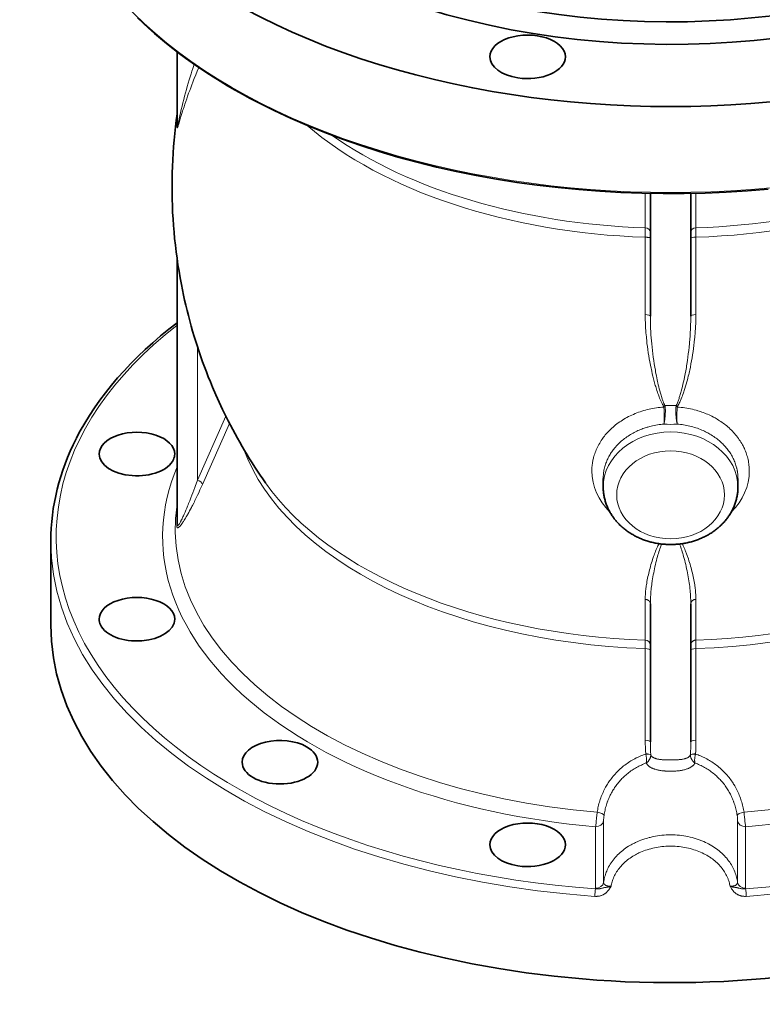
# Model space of a CAD drawing. Extents: x 140 to 961, y 46 to 839.
# Tile 8 of 10: x 719 to 857, y 535 to 718. Entities that reach past the tile are written whole.
import ezdxf

# ---------------------------------------------------------------- set-up
doc = ezdxf.new("R2010")
doc.units = 0

msp = doc.modelspace()

# ---------------------------------------------------------------- linework, layer by layer
at = {"color": 7, "lineweight": 35}
for p, q in [((748.7, 698.21), (748.7, 712.04)), ((836.5, 663.04), (836.5, 685.8)), ((844, 663.04), (844, 685.8)), ((748.7, 624.42), (748.7, 673.57)), ((725.25, 605.81), (725.25, 621.32)), ((836.5, 584.1), (836.5, 609.69)), ((844, 584.1), (844, 609.69))]:
    msp.add_line(p, q, dxfattribs=at)
at = {"color": 7, "lineweight": 13, "ltscale": 0.320763}
for p, q in [((835.55, 685.82), (835.55, 679.41)), ((844.94, 685.82), (844.94, 679.41))]:
    msp.add_line(p, q, dxfattribs=at)
at = {"color": 7, "lineweight": 13}
for p, q in [((835.55, 663.31), (835.55, 677.67)), ((844.94, 663.31), (844.94, 677.67)), ((752.45, 632.63), (752.45, 657.4)), ((757.74, 644.47), (752.45, 632.63)), ((758.43, 643.1), (753.39, 631.8)), ((835.55, 584.36), (835.55, 601.38)), ((844.95, 584.36), (844.94, 601.38)), ((826.33, 556.92), (826.33, 568.32)), ((827.82, 558.01), (827.82, 569.42)), ((852.67, 558.01), (852.67, 569.42)), ((854.17, 556.92), (854.17, 568.32))]:
    msp.add_line(p, q, dxfattribs=at)
at = {"color": 7, "lineweight": 35, "ltscale": 0.077702}
for p, q in [((827.75, 632.89), (827.75, 631.34)), ((852.75, 632.89), (852.75, 631.34))]:
    msp.add_line(p, q, dxfattribs=at)
at = {"color": 7, "lineweight": 13, "ltscale": 0.377679}
for p, q in [((835.55, 610.5), (835.55, 602.95)), ((844.94, 610.5), (844.94, 602.95))]:
    msp.add_line(p, q, dxfattribs=at)
at = {"color": 7, "lineweight": 13, "ltscale": 0.000589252}
msp.add_line((835.64, 581.81), (835.63, 581.82), dxfattribs=at)
at = {"color": 7, "lineweight": 13, "ltscale": 0.000192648}
for p, q in [((836.56, 581.67), (836.56, 581.67)), ((843.93, 581.67), (843.93, 581.67))]:
    msp.add_line(p, q, dxfattribs=at)
at = {"color": 7, "lineweight": 13, "ltscale": 0.000586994}
msp.add_line((844.86, 581.81), (844.86, 581.82), dxfattribs=at)
at = {"color": 7, "lineweight": 35}
for points in [[(858.37, 686.6), (854.49, 686.28), (850.59, 686.04), (846.68, 685.87), (842.76, 685.78), (838.84, 685.77), (834.93, 685.84), (831.01, 685.98), (827.11, 686.2), (823.23, 686.5), (819.36, 686.87), (815.52, 687.32), (811.71, 687.85), (807.93, 688.45), (804.18, 689.12), (800.48, 689.87), (796.83, 690.69), (793.22, 691.58), (789.67, 692.54), (786.18, 693.58), (782.75, 694.68), (779.39, 695.84), (776.1, 697.08), (772.89, 698.37), (769.75, 699.73), (766.69, 701.16), (763.72, 702.64), (762.27, 703.4), (760.84, 704.18), (759.43, 704.96), (758.04, 705.77), (756.69, 706.59), (755.35, 707.42), (754.04, 708.26), (752.75, 709.13), (751.5, 709.99), (750.26, 710.88), (749.05, 711.77), (747.87, 712.68), (746.72, 713.6), (745.58, 714.53), (744.49, 715.47), (743.41, 716.42), (742.37, 717.38), (741.35, 718.36)], [(748.7, 700.54), (748.54, 699.33), (748.39, 698.12), (748.25, 696.91), (748.14, 695.69), (748.03, 694.48), (747.95, 693.26), (747.88, 692.04), (747.82, 690.82), (747.78, 689.6), (747.76, 688.38), (747.75, 687.16), (747.75, 685.94), (747.77, 684.72), (747.81, 683.5), (747.86, 682.28), (747.93, 681.06), (748.02, 679.85), (748.12, 678.63), (748.23, 677.42), (748.36, 676.2), (748.51, 674.99), (748.67, 673.79), (748.84, 672.58), (749.04, 671.38), (749.25, 670.14), (749.48, 668.91), (749.68, 667.9), (749.89, 666.9), (750.09, 665.97), (750.31, 665.04), (750.54, 664.09), (750.78, 663.14), (751.03, 662.17), (751.3, 661.2), (751.57, 660.24), (751.86, 659.28), (752.15, 658.33), (752.46, 657.38), (752.77, 656.44), (753.09, 655.49), (753.43, 654.56), (753.77, 653.62), (754.12, 652.7), (754.48, 651.77), (754.86, 650.82), (755.25, 649.88), (755.87, 648.46), (756.48, 647.09), (757.12, 645.73), (757.78, 644.38), (758.17, 643.59), (758.58, 642.81), (759, 642.01), (759.43, 641.21), (759.87, 640.42), (760.31, 639.64), (760.76, 638.86), (761.21, 638.09), (761.68, 637.32), (762.15, 636.55), (762.62, 635.8), (763.1, 635.05), (763.59, 634.3), (764.09, 633.56), (764.59, 632.83), (765.09, 632.1)], [(852.75, 631.34), (852.74, 631.15), (852.74, 630.96), (852.73, 630.76), (852.71, 630.57), (852.7, 630.38), (852.67, 630.19), (852.65, 630), (852.62, 629.81), (852.58, 629.62), (852.55, 629.43), (852.5, 629.25), (852.46, 629.06), (852.41, 628.88), (852.36, 628.69), (852.3, 628.51), (852.24, 628.32), (852.18, 628.14), (852.11, 627.96), (852.04, 627.78), (851.96, 627.61), (851.88, 627.43), (851.8, 627.26), (851.71, 627.08), (851.63, 626.91), (851.53, 626.74), (851.44, 626.57), (851.34, 626.41), (851.24, 626.24), (851.13, 626.08), (851.02, 625.92), (850.91, 625.76), (850.8, 625.6), (850.68, 625.45), (850.56, 625.29), (850.43, 625.14), (850.31, 625), (850.18, 624.85), (850.05, 624.7), (849.91, 624.56), (849.77, 624.42), (849.63, 624.28), (849.49, 624.15), (849.35, 624.01), (849.2, 623.88), (849.05, 623.75), (848.9, 623.63), (848.74, 623.5), (848.59, 623.38), (848.43, 623.26), (848.27, 623.15), (848.11, 623.03), (847.94, 622.92), (847.77, 622.81), (847.6, 622.71), (847.43, 622.6), (847.26, 622.5), (847.09, 622.4), (846.91, 622.31), (846.73, 622.21), (846.55, 622.12), (846.37, 622.03), (846.19, 621.95), (846.01, 621.87), (845.82, 621.79), (845.63, 621.71), (845.45, 621.63), (845.26, 621.56), (845.07, 621.49), (844.87, 621.43), (844.68, 621.36), (844.49, 621.3), (844.29, 621.24), (844.1, 621.19), (843.9, 621.14), (843.7, 621.09), (843.5, 621.04), (843.3, 620.99), (843.1, 620.95), (842.9, 620.92), (842.7, 620.88), (842.5, 620.85), (842.29, 620.82), (842.09, 620.79), (841.89, 620.77), (841.68, 620.74), (841.48, 620.72), (841.27, 620.71), (841.07, 620.7), (840.86, 620.69), (840.66, 620.68), (840.45, 620.67), (840.25, 620.67), (840.04, 620.67), (839.83, 620.68), (839.63, 620.69), (839.42, 620.7), (839.22, 620.71), (839.01, 620.72), (838.81, 620.74), (838.61, 620.77), (838.4, 620.79), (838.2, 620.82), (838, 620.85), (837.79, 620.88), (837.59, 620.92), (837.39, 620.95), (837.19, 620.99), (836.99, 621.04), (836.79, 621.09), (836.59, 621.14), (836.4, 621.19), (836.2, 621.24), (836.01, 621.3), (835.81, 621.36), (835.62, 621.43), (835.43, 621.49), (835.24, 621.56), (835.05, 621.63), (834.86, 621.71), (834.67, 621.79), (834.48, 621.87), (834.3, 621.95), (834.12, 622.04), (833.93, 622.12), (833.75, 622.22), (833.58, 622.31), (833.4, 622.41), (833.22, 622.51), (833.05, 622.61), (832.88, 622.71), (832.71, 622.82), (832.55, 622.92), (832.38, 623.04), (832.22, 623.15), (832.06, 623.26), (831.9, 623.38), (831.75, 623.5), (831.59, 623.63), (831.44, 623.75), (831.29, 623.88), (831.14, 624.01), (831, 624.15), (830.86, 624.28), (830.72, 624.42), (830.58, 624.56), (830.45, 624.7), (830.31, 624.85), (830.18, 625), (830.06, 625.14), (829.93, 625.29), (829.81, 625.45), (829.7, 625.6), (829.58, 625.76), (829.47, 625.92), (829.36, 626.08), (829.26, 626.24), (829.15, 626.41), (829.05, 626.57), (828.96, 626.74), (828.87, 626.91), (828.78, 627.08), (828.69, 627.26), (828.61, 627.43), (828.53, 627.61), (828.46, 627.78), (828.38, 627.96), (828.32, 628.14), (828.25, 628.32), (828.19, 628.51), (828.13, 628.69), (828.08, 628.88), (828.03, 629.06), (827.99, 629.25), (827.95, 629.43), (827.91, 629.62), (827.87, 629.81), (827.84, 630), (827.82, 630.19), (827.8, 630.38), (827.78, 630.57), (827.76, 630.76), (827.75, 630.96), (827.75, 631.15), (827.75, 631.34)], [(829.2, 557.28), (829.17, 557.27), (829.14, 557.25), (829.12, 557.24), (829.11, 557.23), (829.09, 557.22), (829.08, 557.2), (829.07, 557.19), (829.06, 557.18), (829.06, 557.17), (829.05, 557.16), (829.05, 557.15), (829.04, 557.14), (829.04, 557.12), (829.04, 557.11), (829.04, 557.08), (829.04, 557.07), (829.04, 557.05), (829.05, 557.02)]]:
    msp.add_lwpolyline(points, dxfattribs=at)
at = {"color": 7, "lineweight": 13}
for points in [[(752.71, 709.15), (752.43, 708.47), (752.15, 707.79), (751.88, 707.12), (751.75, 706.78), (751.62, 706.45), (751.41, 705.92), (751.21, 705.4), (751.02, 704.88), (750.83, 704.36), (750.64, 703.85), (750.47, 703.35), (750.3, 702.85), (750.13, 702.36), (749.97, 701.87), (749.81, 701.39), (749.72, 701.1), (749.63, 700.81), (749.45, 700.23), (749.26, 699.62), (749.12, 699.15), (748.99, 698.7), (748.93, 698.49), (748.89, 698.39), (748.86, 698.29), (748.83, 698.2), (748.81, 698.14), (748.79, 698.08), (748.77, 698.04), (748.76, 698.01), (748.75, 697.99), (748.74, 697.98), (748.73, 697.97), (748.72, 697.96), (748.72, 697.96), (748.72, 697.96), (748.71, 697.96), (748.71, 697.96), (748.7, 697.97), (748.7, 697.97), (748.7, 697.99), (748.69, 698.01), (748.69, 698.03), (748.69, 698.07), (748.69, 698.11), (748.69, 698.16), (748.69, 698.24), (748.7, 698.33)], [(751.84, 709.75), (751.72, 709.36), (751.59, 708.98), (751.43, 708.46), (751.27, 707.96), (751.12, 707.45), (750.93, 706.84), (750.75, 706.24), (750.58, 705.64), (750.41, 705.05), (750.25, 704.46), (750.08, 703.83), (749.92, 703.2), (749.76, 702.58), (749.61, 701.96), (749.46, 701.36), (749.32, 700.77), (749.19, 700.19), (749.07, 699.62), (748.98, 699.23), (748.9, 698.86), (748.85, 698.63), (748.83, 698.51), (748.79, 698.34), (748.77, 698.27), (748.75, 698.2), (748.74, 698.17), (748.73, 698.14), (748.72, 698.13), (748.72, 698.13), (748.71, 698.13), (748.71, 698.13), (748.71, 698.13), (748.71, 698.13), (748.71, 698.13), (748.7, 698.14), (748.7, 698.16), (748.7, 698.18), (748.7, 698.21)], [(836.5, 677.54), (836.49, 677.55), (836.49, 677.56), (836.48, 677.57), (836.47, 677.57), (836.46, 677.58), (836.43, 677.59), (836.4, 677.6), (836.36, 677.6), (836.32, 677.61), (836.28, 677.62), (836.19, 677.63), (836.09, 677.64), (835.99, 677.65), (835.88, 677.66), (835.8, 677.66), (835.71, 677.67), (835.55, 677.67)], [(835.55, 663.31), (835.55, 662.81), (835.56, 662.32), (835.57, 661.82), (835.59, 661.33), (835.62, 660.84), (835.65, 660.34), (835.68, 659.95), (835.71, 659.56), (835.75, 659.17), (835.78, 658.87), (835.81, 658.58), (835.87, 657.99), (835.94, 657.41), (836.02, 656.83), (836.1, 656.25), (836.19, 655.68), (836.29, 655.11), (836.39, 654.53), (836.5, 653.96), (836.62, 653.39), (836.68, 653.11), (836.74, 652.83), (836.85, 652.35), (836.96, 651.87), (837.08, 651.39), (837.21, 650.91), (837.34, 650.44), (837.41, 650.2), (837.48, 649.96), (837.55, 649.73), (837.62, 649.5), (837.71, 649.22), (837.8, 648.95), (837.89, 648.68), (837.99, 648.41), (838.05, 648.23), (838.12, 648.06), (838.21, 647.82), (838.31, 647.59), (838.41, 647.35), (838.47, 647.22), (838.54, 647.08), (838.6, 646.96), (838.66, 646.84), (838.74, 646.67), (838.84, 646.51), (838.93, 646.34)], [(836.5, 663.04), (836.5, 662.75), (836.5, 662.47), (836.5, 662.17), (836.51, 661.88), (836.53, 661.31), (836.55, 660.73), (836.58, 660.16), (836.61, 659.59), (836.66, 659.02), (836.7, 658.45), (836.75, 657.88), (836.82, 657.26), (836.88, 656.64), (836.96, 656.03), (837.04, 655.42), (837.12, 654.81), (837.22, 654.2), (837.31, 653.6), (837.42, 652.99), (837.47, 652.69), (837.53, 652.39), (837.61, 651.99), (837.69, 651.59), (837.77, 651.19), (837.83, 650.91), (837.89, 650.64), (837.97, 650.28), (838.06, 649.92), (838.15, 649.56), (838.25, 649.16), (838.37, 648.76), (838.42, 648.55), (838.49, 648.35), (838.54, 648.16), (838.61, 647.97), (838.71, 647.66), (838.76, 647.5), (838.82, 647.34), (838.88, 647.19), (838.93, 647.05), (839.02, 646.85), (839.1, 646.65), (839.15, 646.55), (839.2, 646.45)], [(841.29, 646.45), (841.38, 646.62), (841.46, 646.8), (841.53, 646.98), (841.59, 647.12), (841.64, 647.26), (841.7, 647.42), (841.76, 647.58), (841.81, 647.75), (841.87, 647.92), (841.98, 648.25), (842.04, 648.47), (842.1, 648.68), (842.16, 648.9), (842.23, 649.12), (842.34, 649.55), (842.45, 649.98), (842.55, 650.41), (842.65, 650.85), (842.74, 651.28), (842.83, 651.72), (842.89, 652.02), (842.95, 652.31), (843.06, 652.91), (843.11, 653.21), (843.17, 653.52), (843.22, 653.84), (843.27, 654.15), (843.36, 654.78), (843.45, 655.41), (843.53, 656.04), (843.61, 656.67), (843.68, 657.31), (843.74, 657.94), (843.77, 658.26), (843.8, 658.58), (843.83, 658.89), (843.85, 659.21), (843.88, 659.63), (843.91, 660.06), (843.93, 660.48), (843.95, 660.99), (843.97, 661.5), (843.98, 662.01), (843.99, 662.52), (844, 663.04)], [(841.56, 646.34), (841.61, 646.43), (841.67, 646.52), (841.77, 646.71), (841.86, 646.9), (841.96, 647.08), (842.03, 647.23), (842.09, 647.38), (842.16, 647.53), (842.22, 647.69), (842.34, 647.99), (842.45, 648.26), (842.55, 648.53), (842.64, 648.8), (842.71, 649.01), (842.78, 649.22), (842.91, 649.62), (843.03, 650.02), (843.15, 650.42), (843.26, 650.83), (843.36, 651.19), (843.45, 651.55), (843.54, 651.91), (843.61, 652.19), (843.67, 652.46), (843.73, 652.74), (843.8, 653.02), (843.92, 653.59), (844.03, 654.16), (844.13, 654.72), (844.23, 655.3), (844.33, 655.87), (844.42, 656.45), (844.5, 657.02), (844.57, 657.6), (844.64, 658.19), (844.71, 658.77), (844.74, 659.06), (844.76, 659.35), (844.8, 659.79), (844.83, 660.23), (844.86, 660.67), (844.89, 661.12), (844.91, 661.66), (844.92, 661.94), (844.93, 662.21), (844.94, 662.58), (844.94, 662.94), (844.94, 663.31)], [(825.64, 634.32), (825.64, 634.55), (825.65, 634.78), (825.66, 635.01), (825.68, 635.24), (825.71, 635.47), (825.74, 635.7), (825.77, 635.92), (825.81, 636.12), (825.85, 636.32), (825.89, 636.52), (825.94, 636.72), (825.97, 636.85), (826.01, 636.98), (826.08, 637.24), (826.17, 637.5), (826.26, 637.75), (826.36, 638.01), (826.46, 638.26), (826.57, 638.51), (826.69, 638.76), (826.82, 639.01), (826.95, 639.25), (827.09, 639.49), (827.23, 639.73), (827.38, 639.97), (827.54, 640.2), (827.68, 640.4), (827.83, 640.6), (827.99, 640.8), (828.14, 640.99), (828.31, 641.19), (828.47, 641.37), (828.63, 641.54), (828.79, 641.71), (828.95, 641.87), (829.11, 642.03), (829.22, 642.14), (829.34, 642.24), (829.57, 642.45), (829.8, 642.65), (830.04, 642.85), (830.29, 643.04), (830.54, 643.22), (830.8, 643.41), (831.06, 643.58), (831.33, 643.75), (831.6, 643.92), (831.87, 644.08), (832.15, 644.23), (832.45, 644.39), (832.75, 644.54), (833.05, 644.68), (833.36, 644.82), (833.67, 644.95), (833.98, 645.08), (834.3, 645.2), (834.62, 645.31), (834.94, 645.41), (835.27, 645.51), (835.6, 645.61), (835.93, 645.7), (836.26, 645.78), (836.6, 645.85), (836.93, 645.92), (837.27, 645.98), (837.61, 646.03), (837.96, 646.08), (838.3, 646.12), (838.64, 646.15), (838.99, 646.18)], [(839.01, 643.01), (839.01, 643.04), (839.02, 643.13), (839.04, 643.25), (839.05, 643.38), (839.06, 643.52), (839.06, 643.66), (839.07, 643.77), (839.07, 643.88), (839.08, 644.11), (839.08, 644.35), (839.08, 644.59), (839.07, 644.78), (839.07, 644.98), (839.06, 645.17), (839.05, 645.31), (839.05, 645.44), (839.03, 645.71), (839.01, 645.95), (838.99, 646.18)], [(839.01, 643.01), (839.02, 643.04), (839.04, 643.13), (839.07, 643.25), (839.08, 643.34), (839.1, 643.42), (839.12, 643.51), (839.13, 643.6), (839.16, 643.79), (839.19, 643.98), (839.21, 644.18), (839.23, 644.38), (839.25, 644.59), (839.26, 644.81), (839.27, 645.03), (839.28, 645.24), (839.28, 645.45), (839.28, 645.64), (839.27, 645.83), (839.27, 646.01), (839.25, 646.18)], [(841.48, 643.01), (841.45, 643.13), (841.42, 643.25), (841.4, 643.38), (841.37, 643.52), (841.35, 643.67), (841.33, 643.82), (841.31, 643.92), (841.3, 644.03), (841.28, 644.24), (841.26, 644.46), (841.24, 644.67), (841.23, 644.89), (841.22, 645.09), (841.21, 645.3), (841.21, 645.49), (841.21, 645.68), (841.22, 645.85), (841.23, 646.02), (841.24, 646.18)], [(841.48, 643.01), (841.47, 643.13), (841.46, 643.25), (841.44, 643.39), (841.43, 643.54), (841.43, 643.69), (841.42, 643.81), (841.42, 643.93), (841.42, 644.06), (841.41, 644.19), (841.41, 644.44), (841.42, 644.7), (841.42, 644.95), (841.43, 645.22), (841.45, 645.48), (841.46, 645.73), (841.48, 645.96), (841.5, 646.18)], [(841.5, 646.18), (841.86, 646.15), (842.21, 646.12), (842.56, 646.08), (842.91, 646.03), (843.26, 645.97), (843.61, 645.91), (843.96, 645.84), (844.3, 645.76), (844.65, 645.67), (844.99, 645.58), (845.15, 645.54), (845.32, 645.49), (845.57, 645.41), (845.82, 645.33), (846.07, 645.24), (846.32, 645.15), (846.59, 645.05), (846.86, 644.94), (847.12, 644.83), (847.38, 644.71), (847.64, 644.59), (847.9, 644.46), (848.2, 644.31), (848.35, 644.23), (848.49, 644.15), (848.71, 644.03), (848.92, 643.9), (849.13, 643.77), (849.34, 643.64), (849.57, 643.49), (849.79, 643.33), (850.02, 643.18), (850.23, 643.01), (850.45, 642.85), (850.66, 642.68), (850.88, 642.49), (851.1, 642.29), (851.32, 642.09), (851.53, 641.89), (851.73, 641.68), (851.93, 641.47), (852.12, 641.25), (852.31, 641.03), (852.49, 640.81), (852.67, 640.59), (852.84, 640.36), (853, 640.12), (853.16, 639.89), (853.3, 639.66), (853.44, 639.43), (853.58, 639.19), (853.71, 638.95), (853.83, 638.7), (853.94, 638.46), (854.05, 638.21), (854.15, 637.96), (854.25, 637.71), (854.34, 637.45), (854.42, 637.2), (854.49, 636.94), (854.56, 636.68), (854.62, 636.42), (854.68, 636.16), (854.72, 635.9), (854.76, 635.64), (854.79, 635.38), (854.82, 635.11), (854.84, 634.85), (854.85, 634.58), (854.85, 634.32)], [(827.75, 632.89), (827.75, 633.12), (827.76, 633.34), (827.77, 633.57), (827.79, 633.79), (827.82, 634.01), (827.85, 634.23), (827.89, 634.46), (827.94, 634.68), (827.99, 634.9), (828.05, 635.12), (828.11, 635.33), (828.18, 635.55), (828.25, 635.77), (828.33, 635.98), (828.42, 636.19), (828.5, 636.39), (828.6, 636.59), (828.69, 636.78), (828.79, 636.97), (828.9, 637.16), (829.01, 637.35), (829.12, 637.54), (829.24, 637.72), (829.35, 637.89), (829.47, 638.06), (829.59, 638.22), (829.71, 638.38), (829.84, 638.54), (829.95, 638.67), (830.06, 638.8), (830.18, 638.93), (830.26, 639.02), (830.35, 639.12), (830.53, 639.3), (830.72, 639.48), (830.91, 639.66), (831.1, 639.84), (831.3, 640.01), (831.51, 640.17), (831.72, 640.33), (831.93, 640.49), (832.15, 640.65), (832.37, 640.8), (832.6, 640.94), (832.83, 641.08), (833.06, 641.22), (833.3, 641.35), (833.52, 641.47), (833.74, 641.58), (833.97, 641.69), (834.2, 641.8), (834.43, 641.9), (834.67, 642), (834.91, 642.09), (835.12, 642.17), (835.33, 642.25), (835.54, 642.32), (835.76, 642.39), (835.9, 642.43), (836.05, 642.47), (836.19, 642.52), (836.34, 642.56), (836.63, 642.63), (836.92, 642.7), (837.22, 642.76), (837.51, 642.82), (837.81, 642.87), (838.11, 642.91), (838.41, 642.95), (838.71, 642.99), (839.01, 643.01)], [(841.48, 643.01), (841.78, 642.99), (842.07, 642.95), (842.37, 642.92), (842.66, 642.87), (842.95, 642.82), (843.24, 642.77), (843.53, 642.71), (843.82, 642.64), (844.11, 642.57), (844.39, 642.49), (844.67, 642.41), (844.95, 642.32), (845.22, 642.23), (845.5, 642.13), (845.77, 642.02), (846.04, 641.91), (846.3, 641.8), (846.43, 641.74), (846.56, 641.67), (846.75, 641.58), (846.95, 641.48), (847.13, 641.38), (847.32, 641.28), (847.56, 641.15), (847.8, 641), (848.03, 640.86), (848.26, 640.71), (848.48, 640.55), (848.59, 640.47), (848.7, 640.39), (848.88, 640.25), (849.07, 640.1), (849.25, 639.96), (849.43, 639.8), (849.6, 639.65), (849.77, 639.49), (849.93, 639.33), (850.09, 639.16), (850.26, 638.99), (850.42, 638.81), (850.58, 638.62), (850.73, 638.44), (850.88, 638.25), (851.02, 638.06), (851.16, 637.86), (851.29, 637.66), (851.42, 637.47), (851.54, 637.26), (851.65, 637.06), (851.76, 636.85), (851.87, 636.65), (851.97, 636.44), (852.06, 636.22), (852.15, 636.01), (852.23, 635.79), (852.3, 635.58), (852.37, 635.36), (852.44, 635.14), (852.5, 634.92), (852.52, 634.81), (852.55, 634.69), (852.57, 634.58), (852.6, 634.47), (852.62, 634.36), (852.64, 634.25), (852.66, 634.1), (852.68, 633.95), (852.7, 633.8), (852.71, 633.62), (852.73, 633.44), (852.74, 633.25), (852.74, 633.07), (852.75, 632.89)], [(752.45, 632.63), (752.21, 631.95), (752.09, 631.61), (751.96, 631.27), (751.78, 630.78), (751.6, 630.28), (751.41, 629.8), (751.23, 629.31), (751.03, 628.79), (750.82, 628.28), (750.72, 628.03), (750.62, 627.78), (750.47, 627.41), (750.31, 627.04), (750.16, 626.68), (750, 626.33), (749.93, 626.15), (749.85, 625.98), (749.77, 625.82), (749.7, 625.67), (749.6, 625.46), (749.5, 625.26), (749.4, 625.06), (749.35, 624.97), (749.3, 624.88), (749.24, 624.76), (749.17, 624.65), (749.11, 624.54), (749.05, 624.46), (749.02, 624.42), (748.99, 624.38), (748.96, 624.33), (748.92, 624.29), (748.9, 624.27), (748.89, 624.25), (748.87, 624.24), (748.85, 624.23), (748.84, 624.22), (748.83, 624.21), (748.81, 624.2), (748.8, 624.2), (748.79, 624.2), (748.78, 624.19), (748.77, 624.2), (748.76, 624.2), (748.76, 624.2), (748.74, 624.21), (748.73, 624.22), (748.72, 624.24), (748.72, 624.26), (748.71, 624.29), (748.71, 624.31), (748.7, 624.34), (748.7, 624.36), (748.7, 624.42)], [(753.39, 631.8), (753.16, 631.29), (752.93, 630.79), (752.7, 630.29), (752.47, 629.8), (752.24, 629.32), (752, 628.84), (751.89, 628.6), (751.77, 628.37), (751.55, 627.94), (751.45, 627.73), (751.34, 627.52), (751.17, 627.21), (751.01, 626.91), (750.85, 626.61), (750.69, 626.32), (750.6, 626.16), (750.51, 626), (750.39, 625.8), (750.27, 625.59), (750.15, 625.4), (750.01, 625.17), (749.94, 625.06), (749.86, 624.95), (749.77, 624.81), (749.68, 624.67), (749.58, 624.54), (749.53, 624.47), (749.48, 624.4), (749.43, 624.33), (749.38, 624.27), (749.31, 624.18), (749.24, 624.1), (749.17, 624.03), (749.14, 624), (749.1, 623.97), (749.07, 623.94), (749.04, 623.91), (749, 623.88), (748.96, 623.85), (748.94, 623.83), (748.92, 623.82), (748.9, 623.81), (748.88, 623.81), (748.86, 623.8), (748.84, 623.79), (748.82, 623.79), (748.79, 623.79), (748.77, 623.79), (748.76, 623.79), (748.74, 623.8), (748.72, 623.81), (748.71, 623.83), (748.7, 623.85), (748.68, 623.87), (748.68, 623.88), (748.67, 623.9), (748.66, 623.93), (748.65, 623.97), (748.65, 624), (748.64, 624.03), (748.64, 624.09), (748.64, 624.15), (748.64, 624.22), (748.64, 624.27), (748.65, 624.33), (748.65, 624.39), (748.66, 624.45), (748.68, 624.58), (748.7, 624.7)], [(835.55, 610.5), (835.55, 610.68), (835.55, 610.85), (835.56, 611.02), (835.56, 611.15), (835.57, 611.28), (835.58, 611.54), (835.6, 611.81), (835.62, 612.07), (835.65, 612.33), (835.68, 612.6), (835.7, 612.75), (835.72, 612.9), (835.74, 613.05), (835.77, 613.21), (835.81, 613.52), (835.87, 613.82), (835.92, 614.13), (835.98, 614.44), (836.05, 614.75), (836.12, 615.06), (836.19, 615.37), (836.27, 615.68), (836.35, 616), (836.43, 616.31), (836.52, 616.62), (836.61, 616.94), (836.7, 617.26), (836.8, 617.57), (836.91, 617.91), (836.97, 618.08), (837.02, 618.24), (837.1, 618.47), (837.18, 618.69), (837.26, 618.92), (837.37, 619.19), (837.47, 619.46), (837.58, 619.73), (837.64, 619.87), (837.7, 620.01), (837.76, 620.14), (837.81, 620.27), (837.9, 620.45), (837.98, 620.63), (838.08, 620.83)], [(836.5, 609.69), (836.5, 609.91), (836.5, 610.13), (836.51, 610.34), (836.51, 610.51), (836.52, 610.67), (836.53, 611), (836.56, 611.33), (836.58, 611.67), (836.61, 612), (836.64, 612.29), (836.67, 612.59), (836.7, 612.88), (836.74, 613.17), (836.77, 613.37), (836.79, 613.56), (836.82, 613.76), (836.85, 613.97), (836.91, 614.33), (836.97, 614.7), (837.04, 615.07), (837.11, 615.44), (837.18, 615.81), (837.26, 616.19), (837.34, 616.56), (837.43, 616.94), (837.52, 617.32), (837.61, 617.7), (837.71, 618.08), (837.76, 618.27), (837.82, 618.46), (837.9, 618.74), (837.98, 619.03), (838.07, 619.32), (838.16, 619.6), (838.25, 619.89), (838.35, 620.18), (838.42, 620.38), (838.49, 620.57), (838.57, 620.77)], [(841.92, 620.77), (841.98, 620.63), (842.03, 620.48), (842.08, 620.34), (842.14, 620.19), (842.24, 619.9), (842.33, 619.61), (842.42, 619.33), (842.51, 619.04), (842.59, 618.75), (842.67, 618.46), (842.73, 618.27), (842.78, 618.08), (842.88, 617.7), (842.97, 617.32), (843.06, 616.94), (843.15, 616.57), (843.23, 616.19), (843.31, 615.82), (843.38, 615.44), (843.45, 615.07), (843.52, 614.7), (843.58, 614.33), (843.64, 613.96), (843.69, 613.59), (843.74, 613.23), (843.79, 612.87), (843.83, 612.51), (843.87, 612.15), (843.9, 611.79), (843.92, 611.61), (843.93, 611.43), (843.95, 611.19), (843.96, 610.96), (843.97, 610.72), (843.98, 610.46), (843.99, 610.2), (843.99, 609.95), (844, 609.69)], [(842.41, 620.83), (842.47, 620.71), (842.53, 620.59), (842.59, 620.46), (842.65, 620.33), (842.76, 620.08), (842.87, 619.83), (842.97, 619.59), (843.03, 619.43), (843.09, 619.28), (843.15, 619.12), (843.21, 618.96), (843.33, 618.65), (843.38, 618.48), (843.44, 618.32), (843.55, 617.99), (843.66, 617.66), (843.77, 617.33), (843.86, 617.01), (843.96, 616.68), (844.05, 616.36), (844.14, 616.04), (844.22, 615.71), (844.3, 615.39), (844.37, 615.07), (844.44, 614.75), (844.51, 614.43), (844.57, 614.13), (844.62, 613.83), (844.68, 613.52), (844.72, 613.22), (844.77, 612.92), (844.79, 612.77), (844.81, 612.62), (844.82, 612.47), (844.84, 612.33), (844.86, 612.11), (844.88, 611.88), (844.9, 611.66), (844.92, 611.44), (844.93, 611.21), (844.94, 610.97), (844.94, 610.74), (844.94, 610.5)], [(835.55, 610.5), (835.61, 610.5), (835.68, 610.49), (835.74, 610.48), (835.8, 610.47), (835.86, 610.45), (835.93, 610.43), (835.98, 610.4), (836.04, 610.37), (836.09, 610.34), (836.14, 610.31), (836.19, 610.27), (836.22, 610.26), (836.24, 610.24), (836.27, 610.21), (836.3, 610.18), (836.32, 610.15), (836.36, 610.1), (836.37, 610.08), (836.39, 610.06), (836.4, 610.03), (836.42, 610.01), (836.44, 609.97), (836.45, 609.93), (836.47, 609.89), (836.48, 609.84), (836.49, 609.8), (836.49, 609.76), (836.49, 609.73), (836.5, 609.69)], [(844.94, 610.5), (844.88, 610.5), (844.82, 610.49), (844.75, 610.48), (844.69, 610.47), (844.63, 610.45), (844.57, 610.43), (844.51, 610.4), (844.45, 610.37), (844.4, 610.34), (844.35, 610.31), (844.3, 610.27), (844.27, 610.26), (844.25, 610.24), (844.22, 610.21), (844.2, 610.18), (844.17, 610.15), (844.13, 610.1), (844.12, 610.08), (844.1, 610.06), (844.09, 610.03), (844.08, 610.01), (844.06, 609.97), (844.04, 609.93), (844.02, 609.89), (844.01, 609.84), (844, 609.8), (844, 609.76), (844, 609.73), (844, 609.69)], [(835.55, 602.95), (835.55, 602.76), (835.55, 602.53), (835.55, 602.3), (835.55, 602.06), (835.55, 601.73), (835.55, 601.38)], [(844.94, 602.95), (844.88, 602.95), (844.82, 602.94), (844.75, 602.93), (844.69, 602.91), (844.63, 602.89), (844.57, 602.87), (844.54, 602.85), (844.51, 602.84), (844.45, 602.81), (844.4, 602.78), (844.37, 602.76), (844.35, 602.74), (844.31, 602.71), (844.27, 602.67), (844.23, 602.64), (844.2, 602.6), (844.17, 602.56), (844.14, 602.52), (844.11, 602.48), (844.09, 602.43), (844.06, 602.38), (844.04, 602.33), (844.03, 602.28), (844.01, 602.23), (844.01, 602.18), (844, 602.14), (844, 602.1), (844, 602.06)], [(844.94, 602.95), (844.94, 602.76), (844.94, 602.53), (844.94, 602.3), (844.94, 602.06), (844.94, 601.73), (844.94, 601.38)], [(835.63, 581.82), (835.37, 581.73), (835.11, 581.63), (834.86, 581.53), (834.6, 581.43), (834.35, 581.31), (834.1, 581.2), (833.85, 581.08), (833.61, 580.95), (833.37, 580.82), (833.13, 580.68), (832.89, 580.54), (832.66, 580.4), (832.43, 580.25), (832.2, 580.09), (831.98, 579.93), (831.76, 579.77), (831.54, 579.6), (831.33, 579.43), (831.12, 579.25), (830.92, 579.07), (830.72, 578.89), (830.52, 578.7), (830.33, 578.51), (830.14, 578.31), (829.95, 578.11), (829.77, 577.91), (829.6, 577.7), (829.43, 577.49), (829.26, 577.28), (829.1, 577.06), (828.94, 576.84), (828.8, 576.65), (828.67, 576.45), (828.55, 576.25), (828.42, 576.05), (828.3, 575.85), (828.19, 575.64), (828.07, 575.43), (828.01, 575.31), (827.95, 575.19), (827.89, 575.06), (827.83, 574.94), (827.71, 574.69), (827.6, 574.44), (827.49, 574.19), (827.39, 573.93), (827.3, 573.67), (827.2, 573.41), (827.12, 573.15), (827.04, 572.89), (826.96, 572.62), (826.89, 572.36), (826.83, 572.09), (826.77, 571.82), (826.72, 571.55), (826.67, 571.28), (826.62, 571.01)], [(835.73, 580.16), (835.74, 580.22), (835.75, 580.28), (835.76, 580.34), (835.77, 580.41), (835.78, 580.48), (835.78, 580.54), (835.78, 580.59), (835.78, 580.71), (835.78, 580.82), (835.77, 580.94), (835.77, 581.06), (835.75, 581.18), (835.74, 581.31), (835.72, 581.43), (835.69, 581.56), (835.67, 581.69), (835.65, 581.75), (835.64, 581.81)], [(835.73, 580.16), (835.75, 580.17), (835.81, 580.22), (835.87, 580.27), (835.94, 580.33), (836, 580.39), (836.07, 580.46), (836.13, 580.52), (836.16, 580.56), (836.19, 580.6), (836.21, 580.63), (836.24, 580.67), (836.28, 580.73), (836.32, 580.8), (836.36, 580.87), (836.4, 580.94), (836.43, 581.01), (836.46, 581.08), (836.49, 581.15), (836.51, 581.23), (836.53, 581.3), (836.54, 581.37), (836.55, 581.45), (836.56, 581.52), (836.56, 581.56), (836.57, 581.59), (836.57, 581.63), (836.56, 581.67)], [(843.93, 581.67), (843.9, 581.61), (843.88, 581.56), (843.85, 581.52), (843.82, 581.47), (843.78, 581.42), (843.74, 581.38), (843.7, 581.34), (843.66, 581.3), (843.61, 581.26), (843.56, 581.23), (843.51, 581.19), (843.46, 581.16), (843.43, 581.14), (843.39, 581.12), (843.35, 581.1), (843.31, 581.08), (843.23, 581.05), (843.15, 581.02), (843.07, 580.99), (842.98, 580.97), (842.92, 580.95), (842.86, 580.93), (842.8, 580.92), (842.74, 580.9), (842.61, 580.88), (842.47, 580.85), (842.32, 580.83), (842.17, 580.81), (842.02, 580.79), (841.86, 580.78), (841.7, 580.77), (841.58, 580.76), (841.46, 580.75), (841.21, 580.74), (840.96, 580.73), (840.71, 580.72), (840.46, 580.72), (840.21, 580.72), (839.92, 580.72), (839.76, 580.72), (839.61, 580.73), (839.47, 580.73), (839.33, 580.74), (839.11, 580.75), (838.9, 580.76), (838.69, 580.77), (838.59, 580.78), (838.49, 580.79), (838.39, 580.8), (838.3, 580.81), (838.18, 580.83), (838.06, 580.85), (837.94, 580.87), (837.81, 580.89), (837.69, 580.92), (837.62, 580.93), (837.56, 580.95), (837.51, 580.97), (837.45, 580.98), (837.36, 581.02), (837.31, 581.03), (837.26, 581.05), (837.22, 581.07), (837.18, 581.09), (837.11, 581.12), (837.05, 581.15), (836.99, 581.18), (836.94, 581.22), (836.88, 581.26), (836.86, 581.28), (836.83, 581.3), (836.8, 581.33), (836.76, 581.36), (836.73, 581.39), (836.7, 581.44), (836.67, 581.48), (836.64, 581.52), (836.61, 581.57), (836.59, 581.62), (836.56, 581.67)], [(844.76, 580.16), (844.73, 580.18), (844.69, 580.21), (844.65, 580.24), (844.62, 580.27), (844.59, 580.3), (844.55, 580.33), (844.49, 580.39), (844.42, 580.46), (844.36, 580.52), (844.31, 580.59), (844.28, 580.63), (844.25, 580.67), (844.23, 580.71), (844.2, 580.74), (844.17, 580.8), (844.13, 580.86), (844.1, 580.92), (844.07, 580.98), (844.04, 581.05), (844.01, 581.13), (843.99, 581.2), (843.97, 581.27), (843.95, 581.35), (843.94, 581.42), (843.94, 581.46), (843.93, 581.5), (843.93, 581.55), (843.93, 581.61), (843.93, 581.67)], [(844.76, 580.16), (844.75, 580.19), (844.75, 580.23), (844.73, 580.31), (844.72, 580.4), (844.72, 580.49), (844.71, 580.58), (844.71, 580.63), (844.71, 580.69), (844.71, 580.75), (844.71, 580.81), (844.72, 580.94), (844.73, 581.06), (844.74, 581.19), (844.76, 581.31), (844.78, 581.44), (844.8, 581.56), (844.83, 581.69), (844.84, 581.75), (844.86, 581.81)], [(853.87, 571.01), (853.83, 571.28), (853.78, 571.55), (853.72, 571.82), (853.66, 572.09), (853.6, 572.35), (853.53, 572.62), (853.45, 572.88), (853.37, 573.15), (853.29, 573.41), (853.2, 573.66), (853.1, 573.92), (853, 574.18), (852.9, 574.43), (852.79, 574.68), (852.67, 574.93), (852.55, 575.18), (852.42, 575.42), (852.36, 575.54), (852.29, 575.66), (852.23, 575.78), (852.16, 575.9), (852.05, 576.08), (851.94, 576.25), (851.83, 576.43), (851.72, 576.6), (851.57, 576.82), (851.41, 577.04), (851.25, 577.25), (851.09, 577.46), (850.92, 577.67), (850.75, 577.88), (850.57, 578.08), (850.39, 578.28), (850.2, 578.47), (850.01, 578.66), (849.82, 578.85), (849.62, 579.03), (849.42, 579.21), (849.21, 579.39), (849, 579.56), (848.79, 579.73), (848.57, 579.89), (848.35, 580.05), (848.13, 580.2), (847.9, 580.35), (847.67, 580.5), (847.44, 580.64), (847.21, 580.77), (846.97, 580.91), (846.73, 581.03), (846.5, 581.15), (846.27, 581.25), (846.04, 581.36), (845.81, 581.46), (845.57, 581.56), (845.34, 581.65), (845.1, 581.74), (844.86, 581.82)], [(835.73, 580.16), (835.5, 580.07), (835.27, 579.98), (835.04, 579.88), (834.82, 579.78), (834.59, 579.67), (834.37, 579.56), (834.16, 579.45), (833.94, 579.33), (833.73, 579.21), (833.52, 579.08), (833.31, 578.95), (833.11, 578.81), (832.9, 578.67), (832.71, 578.53), (832.51, 578.38), (832.32, 578.23), (832.13, 578.08), (831.94, 577.92), (831.76, 577.76), (831.58, 577.59), (831.41, 577.42), (831.23, 577.25), (831.07, 577.08), (830.9, 576.9), (830.74, 576.71), (830.58, 576.53), (830.43, 576.34), (830.28, 576.15), (830.14, 575.96), (830.01, 575.77), (829.87, 575.58), (829.75, 575.39), (829.62, 575.19), (829.5, 574.99), (829.38, 574.79), (829.27, 574.59), (829.16, 574.38), (829.06, 574.18), (828.96, 573.97), (828.86, 573.76), (828.77, 573.54), (828.68, 573.33), (828.63, 573.21), (828.59, 573.1), (828.54, 572.98), (828.5, 572.86), (828.42, 572.62), (828.34, 572.39), (828.27, 572.15), (828.2, 571.91), (828.14, 571.66), (828.08, 571.42), (828.03, 571.18), (827.98, 570.93), (827.93, 570.68), (827.9, 570.44)], [(844.76, 580.16), (844.73, 580.09), (844.69, 580.03), (844.65, 579.96), (844.6, 579.9), (844.55, 579.84), (844.5, 579.78), (844.45, 579.72), (844.41, 579.68), (844.36, 579.64), (844.31, 579.6), (844.28, 579.57), (844.24, 579.54), (844.16, 579.48), (844.08, 579.42), (844, 579.37), (843.91, 579.32), (843.83, 579.27), (843.73, 579.23), (843.64, 579.18), (843.56, 579.15), (843.48, 579.12), (843.39, 579.08), (843.33, 579.06), (843.26, 579.04), (843.13, 578.99), (842.99, 578.95), (842.85, 578.91), (842.7, 578.88), (842.55, 578.84), (842.4, 578.81), (842.27, 578.79), (842.14, 578.77), (842.01, 578.75), (841.91, 578.73), (841.81, 578.72), (841.61, 578.7), (841.41, 578.68), (841.21, 578.66), (841.01, 578.65), (840.81, 578.64), (840.61, 578.63), (840.39, 578.63), (840.16, 578.63), (839.94, 578.63), (839.71, 578.64), (839.49, 578.65), (839.27, 578.66), (839.16, 578.67), (839.05, 578.68), (838.9, 578.7), (838.76, 578.71), (838.61, 578.73), (838.42, 578.76), (838.33, 578.77), (838.24, 578.79), (838.1, 578.81), (837.96, 578.84), (837.83, 578.87), (837.7, 578.9), (837.55, 578.94), (837.41, 578.98), (837.28, 579.02), (837.21, 579.04), (837.14, 579.07), (837.06, 579.1), (836.97, 579.13), (836.89, 579.17), (836.78, 579.21), (836.68, 579.26), (836.59, 579.32), (836.54, 579.34), (836.49, 579.37), (836.45, 579.4), (836.4, 579.43), (836.35, 579.47), (836.29, 579.51), (836.24, 579.55), (836.17, 579.61), (836.13, 579.64), (836.1, 579.67), (836.05, 579.71), (836.01, 579.75), (835.97, 579.8), (835.93, 579.85), (835.88, 579.91), (835.84, 579.97), (835.8, 580.03), (835.76, 580.09), (835.73, 580.16)], [(852.6, 570.44), (852.56, 570.68), (852.51, 570.93), (852.46, 571.18), (852.41, 571.42), (852.35, 571.67), (852.29, 571.91), (852.22, 572.15), (852.15, 572.39), (852.07, 572.63), (851.99, 572.86), (851.95, 572.98), (851.9, 573.1), (851.82, 573.31), (851.73, 573.53), (851.64, 573.74), (851.54, 573.95), (851.44, 574.16), (851.34, 574.36), (851.23, 574.57), (851.12, 574.77), (851, 574.97), (850.88, 575.17), (850.76, 575.36), (850.63, 575.56), (850.5, 575.75), (850.36, 575.94), (850.22, 576.14), (850.07, 576.33), (849.92, 576.52), (849.76, 576.7), (849.6, 576.89), (849.44, 577.07), (849.27, 577.24), (849.1, 577.41), (848.92, 577.58), (848.74, 577.75), (848.56, 577.91), (848.37, 578.07), (848.18, 578.22), (847.99, 578.38), (847.8, 578.52), (847.6, 578.67), (847.4, 578.81), (847.19, 578.94), (846.98, 579.07), (846.77, 579.2), (846.56, 579.32), (846.35, 579.44), (846.13, 579.56), (845.91, 579.67), (845.68, 579.77), (845.45, 579.88), (845.23, 579.97), (845, 580.07), (844.76, 580.16)], [(826.33, 568.32), (826.35, 568.46), (826.37, 568.61), (826.39, 568.76), (826.41, 568.93), (826.45, 569.27), (826.47, 569.49), (826.5, 569.71), (826.53, 570.04), (826.56, 570.38), (826.62, 571.01)], [(853.87, 571.01), (853.91, 570.57), (853.95, 570.13), (854, 569.69), (854.04, 569.27), (854.07, 569.06), (854.09, 568.86), (854.12, 568.67), (854.14, 568.5), (854.17, 568.32)], [(827.82, 558.01), (827.85, 558.26), (827.9, 558.5), (827.95, 558.75), (828.01, 558.99), (828.08, 559.24), (828.15, 559.48), (828.22, 559.69), (828.3, 559.9), (828.39, 560.11), (828.48, 560.32), (828.54, 560.46), (828.6, 560.6), (828.67, 560.73), (828.74, 560.87), (828.89, 561.13), (829.05, 561.4), (829.22, 561.66), (829.39, 561.91), (829.58, 562.16), (829.77, 562.4), (829.97, 562.64), (830.19, 562.87), (830.4, 563.1), (830.63, 563.32), (830.87, 563.53), (831.11, 563.74), (831.36, 563.95), (831.62, 564.15), (831.88, 564.34), (832.16, 564.52), (832.43, 564.7), (832.71, 564.87), (832.93, 564.99), (833.15, 565.11), (833.37, 565.23), (833.54, 565.31), (833.71, 565.39), (833.88, 565.47), (834.05, 565.55), (834.4, 565.7), (834.75, 565.84), (835.11, 565.97), (835.48, 566.09), (835.73, 566.17), (835.99, 566.24), (836.25, 566.31), (836.44, 566.36), (836.64, 566.41), (836.83, 566.45), (837.03, 566.5), (837.43, 566.57), (837.83, 566.64), (838.23, 566.69), (838.63, 566.74), (839.04, 566.77), (839.44, 566.8), (839.85, 566.81), (840.26, 566.82), (840.67, 566.81), (841.07, 566.8), (841.48, 566.77), (841.89, 566.74), (842.29, 566.69), (842.69, 566.63), (843.08, 566.57), (843.46, 566.49), (843.85, 566.41), (844.23, 566.32), (844.6, 566.22), (844.98, 566.1), (845.34, 565.98), (845.71, 565.85), (845.89, 565.78), (846.07, 565.71), (846.39, 565.58), (846.7, 565.43), (847.01, 565.29), (847.31, 565.13), (847.61, 564.97), (847.9, 564.79), (848.19, 564.62), (848.47, 564.43), (848.74, 564.24), (849.01, 564.04), (849.27, 563.84), (849.52, 563.62), (849.77, 563.4), (850, 563.18), (850.23, 562.95), (850.45, 562.71), (850.66, 562.47), (850.76, 562.35), (850.86, 562.22), (850.96, 562.09), (851.06, 561.97), (851.22, 561.73), (851.38, 561.5), (851.53, 561.25), (851.67, 561.01), (851.81, 560.76), (851.93, 560.51), (852.05, 560.25), (852.16, 559.99), (852.25, 559.73), (852.34, 559.47), (852.42, 559.23), (852.48, 558.99), (852.54, 558.74), (852.59, 558.5), (852.64, 558.26), (852.67, 558.01)], [(829.2, 557.28), (829.24, 557.49), (829.29, 557.7), (829.34, 557.91), (829.4, 558.12), (829.47, 558.33), (829.54, 558.54), (829.59, 558.66), (829.64, 558.78), (829.74, 559.02), (829.85, 559.26), (829.97, 559.49), (830.1, 559.73), (830.24, 559.95), (830.39, 560.18), (830.54, 560.4), (830.7, 560.61), (830.87, 560.82), (831.05, 561.03), (831.23, 561.23), (831.42, 561.43), (831.63, 561.63), (831.84, 561.82), (832.06, 562.01), (832.28, 562.19), (832.51, 562.36), (832.75, 562.53), (832.99, 562.7), (833.24, 562.86), (833.5, 563.01), (833.76, 563.15), (833.95, 563.26), (834.15, 563.36), (834.35, 563.46), (834.5, 563.53), (834.66, 563.59), (834.97, 563.73), (835.28, 563.85), (835.6, 563.96), (835.93, 564.07), (836.25, 564.17), (836.59, 564.26), (836.93, 564.35), (837.27, 564.42), (837.61, 564.49), (837.96, 564.55), (838.3, 564.6), (838.65, 564.64), (839, 564.68), (839.36, 564.7), (839.71, 564.72), (840.06, 564.73), (840.42, 564.73), (840.77, 564.72), (841.12, 564.7), (841.48, 564.68), (841.83, 564.64), (842.18, 564.6), (842.52, 564.55), (842.87, 564.49), (843.21, 564.43), (843.55, 564.35), (843.89, 564.27), (844.23, 564.17), (844.56, 564.07), (844.89, 563.97), (845.21, 563.85), (845.51, 563.73), (845.81, 563.6), (846.11, 563.47), (846.4, 563.33), (846.69, 563.18), (846.97, 563.03), (847.24, 562.86), (847.37, 562.78), (847.51, 562.69), (847.64, 562.6), (847.77, 562.52), (848, 562.35), (848.22, 562.18), (848.44, 562), (848.66, 561.82), (848.86, 561.63), (849.06, 561.44), (849.26, 561.24), (849.44, 561.03), (849.62, 560.83), (849.79, 560.61), (849.95, 560.4), (850.11, 560.18), (850.25, 559.95), (850.39, 559.72), (850.52, 559.49), (850.64, 559.26), (850.75, 559.02), (850.86, 558.78), (850.9, 558.66), (850.95, 558.53), (850.99, 558.41), (851.04, 558.29), (851.1, 558.09), (851.15, 557.89), (851.2, 557.69), (851.25, 557.48), (851.29, 557.28)], [(826.21, 555.43), (826.32, 555.42), (826.43, 555.42), (826.54, 555.42), (826.64, 555.43), (826.75, 555.43), (826.86, 555.45), (826.96, 555.46), (827.07, 555.48), (827.17, 555.51), (827.27, 555.54), (827.37, 555.57), (827.46, 555.6), (827.56, 555.64), (827.65, 555.68), (827.74, 555.72), (827.83, 555.77), (827.92, 555.82), (828, 555.87), (828.07, 555.91), (828.13, 555.96), (828.19, 556), (828.23, 556.04), (828.27, 556.07), (828.31, 556.1), (828.35, 556.14), (828.39, 556.18), (828.43, 556.21), (828.5, 556.29), (828.57, 556.36), (828.63, 556.43), (828.69, 556.5), (828.74, 556.57), (828.79, 556.63), (828.83, 556.69), (828.88, 556.76), (828.92, 556.82), (828.98, 556.92), (829.04, 557.01), (829.15, 557.19), (829.2, 557.28)], [(826.33, 556.82), (826.42, 556.81), (826.5, 556.8), (826.58, 556.79), (826.66, 556.79), (826.75, 556.8), (826.8, 556.8), (826.85, 556.8), (826.95, 556.81), (827.04, 556.83), (827.12, 556.84), (827.19, 556.85), (827.27, 556.87), (827.35, 556.89), (827.49, 556.93), (827.63, 556.96), (827.71, 556.98), (827.8, 557), (827.88, 557.02), (827.96, 557.03), (828.04, 557.04), (828.12, 557.06), (828.29, 557.08), (828.44, 557.11), (828.52, 557.12), (828.64, 557.14), (828.76, 557.16), (828.88, 557.19), (829.01, 557.22), (829.07, 557.24), (829.13, 557.26), (829.2, 557.28)], [(827.82, 558.01), (827.82, 557.97), (827.83, 557.92), (827.84, 557.88), (827.85, 557.84), (827.87, 557.8), (827.89, 557.76), (827.91, 557.72), (827.94, 557.68), (827.96, 557.65), (827.99, 557.63), (828.02, 557.6), (828.04, 557.58), (828.06, 557.56), (828.11, 557.53), (828.16, 557.49), (828.22, 557.46), (828.28, 557.43), (828.34, 557.4), (828.41, 557.38), (828.47, 557.36), (828.54, 557.34), (828.61, 557.32), (828.67, 557.31), (828.73, 557.3), (828.79, 557.29), (828.84, 557.29), (828.89, 557.28), (828.98, 557.28), (829.05, 557.27), (829.13, 557.27), (829.2, 557.28)], [(852.67, 558.01), (852.67, 557.97), (852.67, 557.92), (852.66, 557.88), (852.64, 557.84), (852.63, 557.8), (852.6, 557.76), (852.58, 557.72), (852.55, 557.68), (852.53, 557.65), (852.5, 557.63), (852.47, 557.6), (852.45, 557.58), (852.43, 557.56), (852.38, 557.53), (852.33, 557.49), (852.27, 557.46), (852.21, 557.43), (852.15, 557.4), (852.09, 557.38), (852.02, 557.36), (851.95, 557.34), (851.88, 557.32), (851.82, 557.31), (851.76, 557.3), (851.7, 557.29), (851.65, 557.29), (851.61, 557.28), (851.51, 557.28), (851.44, 557.27), (851.36, 557.27), (851.29, 557.28)], [(854.28, 555.43), (854.17, 555.42), (854.06, 555.42), (853.96, 555.42), (853.85, 555.43), (853.74, 555.43), (853.64, 555.45), (853.53, 555.46), (853.43, 555.48), (853.32, 555.51), (853.22, 555.54), (853.13, 555.57), (853.03, 555.6), (852.93, 555.64), (852.84, 555.68), (852.75, 555.72), (852.66, 555.77), (852.57, 555.82), (852.49, 555.87), (852.43, 555.91), (852.36, 555.96), (852.3, 556), (852.26, 556.04), (852.22, 556.07), (852.18, 556.11), (852.14, 556.14), (852.07, 556.21), (852, 556.27), (851.94, 556.34), (851.9, 556.39), (851.86, 556.43), (851.82, 556.48), (851.78, 556.53), (851.71, 556.62), (851.66, 556.69), (851.61, 556.75), (851.56, 556.84), (851.5, 556.93), (851.41, 557.07), (851.34, 557.19), (851.29, 557.28)], [(854.16, 556.82), (854.08, 556.81), (853.99, 556.8), (853.91, 556.79), (853.83, 556.79), (853.75, 556.8), (853.69, 556.8), (853.64, 556.8), (853.55, 556.81), (853.45, 556.83), (853.38, 556.84), (853.3, 556.85), (853.22, 556.87), (853.14, 556.89), (853, 556.93), (852.86, 556.96), (852.78, 556.98), (852.69, 557), (852.61, 557.02), (852.54, 557.03), (852.45, 557.04), (852.37, 557.06), (852.27, 557.07), (852.16, 557.09), (852.04, 557.11), (851.98, 557.12), (851.85, 557.14), (851.78, 557.15), (851.71, 557.17), (851.64, 557.18), (851.57, 557.2), (851.46, 557.23), (851.36, 557.26), (851.29, 557.28)]]:
    msp.add_lwpolyline(points, dxfattribs=at)
for centre, radius, start, end in [((758.37, 678.72), 77.18, 359.2166, 0.5067), ((922.12, 678.72), 77.18, 179.4933, 180.7834), ((839.85, 644.46), 2.09, 108.0945, 115.9442), ((838.62, 646.14), 0.371, 6.5034, 32.8766), ((839.13, 644.07), 2.12, 86.505, 93.717), ((838.23, 646.1), 1.03, 4.5417, 19.8089), ((840.25, 829.19), 182.75, 269.6713, 270.3287), ((842.26, 646.1), 1.03, 160.1899, 175.4585), ((841.37, 644.07), 2.12, 86.2833, 93.4953), ((840.64, 644.46), 2.09, 64.0559, 71.9058), ((841.87, 646.14), 0.371, 147.1207, 173.4967), ((840.25, 657.38), 14.42, 265.081, 274.919), ((872.66, 584.34), 37.11, 179.9656, 183.8928), ((879.04, 584.09), 42.54, 179.9804, 183.2571), ((801.46, 584.09), 42.54, 356.7429, 0.0195), ((807.84, 584.34), 37.11, 356.1072, 0.0343), ((835.62, 569.34), 7.8, 171.9056, 179.4281), ((844.87, 569.34), 7.81, 0.5735, 8.0926), ((827.32, 556.92), 0.997, 180.0045, 185.8452), ((853.17, 556.92), 0.997, 354.1546, 359.9955)]:
    msp.add_arc(centre, radius, start, end, dxfattribs=at)
at = {"color": 7, "lineweight": 35}
for centre, major_axis, ratio, start_param, end_param in [((840.25, 770.74), (92, 0), 0.57735, 2.856195, 7.068785), ((840.25, 768.29), (95, 0), 0.57735, 2.856194, 7.068785), ((840.25, 768.29), (115, 0), 0.57735, 3.141621, 6.283214), ((813.72, 711.13), (7, 0), 0.57735, 0.000017, 3.14161), ((813.72, 711.13), (7, 0), 0.57735, 3.14161, 4.45059), ((813.72, 711.13), (7, 0), 0.57735, 4.45059, 6.283203), ((842.1, 620.55), (116.86, -1.12), 0.579023, 2.502386, 2.861785), ((741.24, 637.46), (7, 0), 0.57735, 6.283158, 9.424751), ((838.01, 621.25), (112.76, -0.11), 0.588131, 2.851813, 3.142149), ((741.24, 637.46), (7, 0), 0.57735, 3.141566, 6.021386), ((741.24, 637.46), (7, 0), 0.57735, 6.021386, 6.283158), ((741.24, 606.82), (7, 0), 0.57735, 0.000027, 3.14162), ((741.24, 606.82), (7, 0), 0.57735, 3.14162, 3.403392), ((741.24, 606.82), (7, 0), 0.57735, 3.403392, 6.283212), ((840.25, 605.81), (115, 0), 0.57735, 3.141621, 5.997787), ((767.77, 580.3), (7, 0), 0.57735, 0.785398, 3.141593), ((767.77, 580.3), (7, 0), 0.57735, 0, 0.785398), ((767.77, 580.3), (7, 0), 0.57735, 3.141593, 6.283185), ((813.72, 564.98), (7, 0), 0.57735, 0.000017, 3.14161), ((813.72, 564.98), (7, 0), 0.57735, 3.14161, 4.45059), ((813.72, 564.98), (7, 0), 0.57735, 4.45059, 6.283203), ((847.09, 555.35), (4.23, 1.9), 0.085594, 6.207286, 6.379578)]:
    msp.add_ellipse(centre, major_axis=major_axis, ratio=ratio, start_param=start_param, end_param=end_param, dxfattribs=at)
at = {"color": 7, "lineweight": 13}
for centre, major_axis, ratio, start_param, end_param in [((840.25, 752.37), (115, 0), 0.57735, 3.141621, 6.283214), ((840.25, 724.41), (81.1, 0), 0.57735, 3.730375, 4.654416), ((840.25, 724.41), (-81.1, 0), 0.57735, 1.628769, 2.552778), ((840.25, 726.07), (-80.96, 0), 0.57735, 0.683443, 1.512763), ((840.25, 726.07), (-80.96, 0), 0.57735, 1.62883, 2.458142), ((835.5, 678.59), (1, 0), 0.822099, 0, 1.516266), ((845, 678.59), (1, 0), 0.822099, 1.625326, 3.141593), ((845, 677.54), (1, 0), 0.125975, 1.621983, 3.141593), ((835.5, 663.04), (1, 0), 0.273441, 0, 1.519809), ((845, 663.04), (1, 0), 0.273441, 1.621784, 3.141593), ((840.25, 622.14), (114, 0), 0.57735, 2.503183, 4.590029), ((840.25, 622.14), (114, 0), 0.57735, 4.834749, 6.921595), ((840.25, 631.34), (-12.5, 0), 0.816497, 3.141593, 6.283185), ((840.25, 648.04), (-80.96, 0), 0.57735, 0.207826, 1.512763), ((840.25, 629.89), (-10, 0), 0.816497, 3.141593, 9.424778), ((840.25, 648.04), (-80.96, 0), 0.57735, 1.62883, 2.933817), ((840.25, 622.14), (94.25, 0), 0.57735, 2.901501, 4.564162), ((840.14, 634.24), (14.5, -0.23), 0.820321, 3.154677, 3.846804), ((840.35, 634.24), (14.5, 0.23), 0.820271, 5.577988, 6.270091), ((840.25, 622.14), (94.25, 0), 0.57735, 4.860616, 6.523274), ((752.45, 632.05), (0.913, -0.408), 0.542439, 0.288371, 1.80838), ((840.25, 649.69), (81.1, 0), 0.57735, 3.526832, 4.654416), ((840.25, 649.69), (-81.1, 0), 0.57735, 1.628769, 2.75634), ((840.25, 623.48), (91.9, 0), 0.57735, 3.053769, 4.563598), ((840.25, 623.48), (91.9, 0), 0.57735, 4.86118, 6.371023), ((840.25, 621.32), (115, 0), 0.57735, 3.141581, 4.590029), ((840.25, 621.32), (115, 0), 0.57735, 4.834749, 6.283214), ((835.5, 602.06), (1, 0), 0.893306, 6.283185, 7.802794), ((835.5, 601.11), (1, 0), 0.262751, 0, 1.516266), ((845, 601.11), (1, 0), 0.262751, 1.625326, 3.141593), ((835.5, 584.1), (1, 0), 0.26282, 0, 1.520009), ((845, 584.1), (1, 0), 0.26282, 1.621583, 3.141593), ((835.58, 581.56), (0.998, 0.069), 0.259062, 0.161909, 1.503331), ((835.58, 581.56), (0.997, 0.071), 0.251485, 0.161831, 1.500752), ((844.91, 581.56), (0.998, -0.069), 0.259062, 1.638261, 2.979684), ((844.91, 581.56), (0.997, -0.071), 0.251488, 1.640838, 2.979761), ((826.41, 570.63), (1.48, -0.23), 0.276799, 0.092742, 1.472015), ((854.08, 570.63), (1.48, 0.23), 0.276798, 1.669578, 3.048848), ((826.33, 569.55), (-1.5, 0), 0.816497, 1.570796, 3.034244), ((854.17, 569.55), (1.5, 0), 0.816497, 3.248941, 4.712389), ((826.33, 558.14), (-1.5, 0), 0.816497, 1.570796, 3.034244), ((854.17, 558.14), (1.5, 0), 0.816497, 3.248942, 4.712389), ((826.33, 556), (-0.071, -0.997), 0.099657, 3.760615, 5.331411), ((854.16, 556), (0.071, -0.997), 0.099657, 0.951774, 2.522571)]:
    msp.add_ellipse(centre, major_axis=major_axis, ratio=ratio, start_param=start_param, end_param=end_param, dxfattribs=at)

doc.saveas('drawing.dxf')
